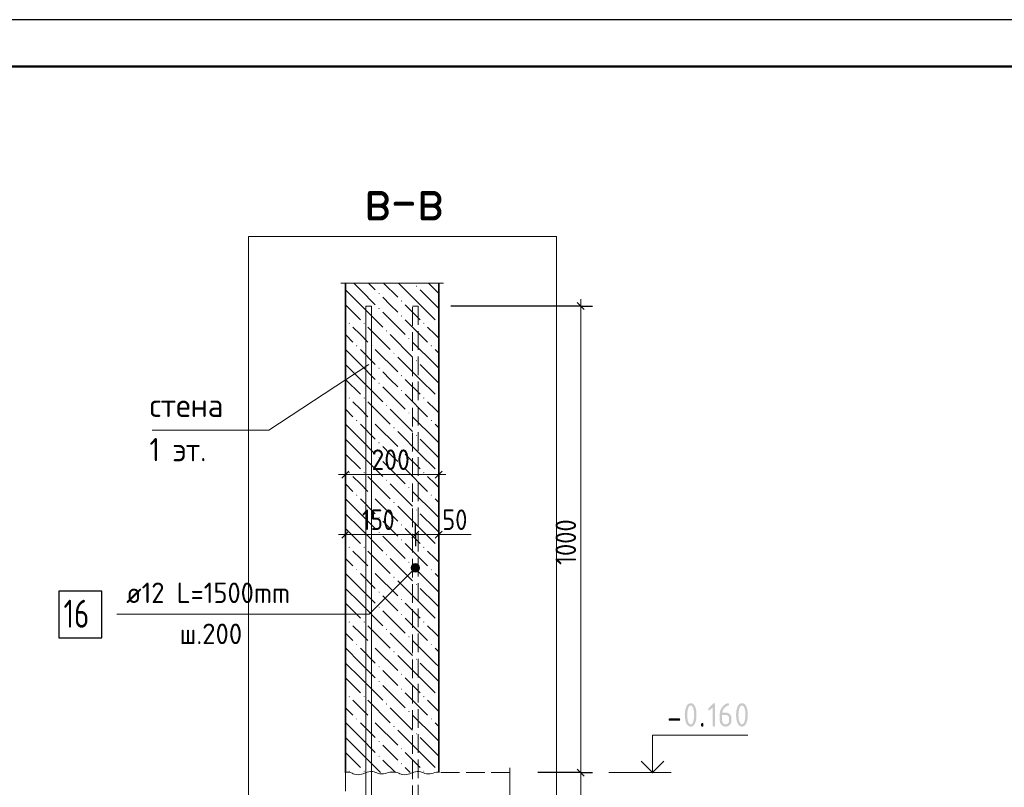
# Model space of a CAD drawing. Header units: millimetres. Extents: x 0 to 50400, y 0 to 35640.
# Tile 10 of 12: x 25072 to 37736, y 25766 to 35640. Entities that reach past the tile are written whole.
import ezdxf

# ---------------------------------------------------------------- set-up
doc = ezdxf.new("R2010")
doc.units = ezdxf.units.MM
doc.linetypes.add('______2', pattern=[324, 240, -84])
for name, color, linetype, lineweight in [('Standard', 7, 'Continuous', 25), ('Выпуски арматуры Г-обр.', 52, 'Continuous', 25), ('ЖБ Перекрытие верхний уровень', 7, 'Continuous', 35), ('ЖБ Пилон', 7, 'Continuous', 35), ('ЖБ Стена верхний уровень', 7, 'Continuous', 35), ('Размерная линия_ общее', 7, 'Continuous', 13)]:
    doc.layers.add(name, color=color, linetype=linetype, lineweight=lineweight)
doc.layers.add('Размерная выноска', color=7, linetype='Continuous')
doc.layers.add('Стена фоновая арматура Х1', color=7, linetype='______2', true_color=0xa0a0a0)
doc.styles.add('ISOCPEUR', font='txt')

msp = doc.modelspace()

# ---------------------------------------------------------------- hatches: boundary and pattern name
at = {"layer": 'Standard', "linetype": 'Continuous', "lineweight": 13, "transparency": 33554687}
for points in [[(30200, 28551), (30123, 28627), (30110, 28603)], [(30213, 28576), (30148, 28641), (30123, 28627)], [(30213, 28576), (30123, 28627), (30200, 28551)], [(30213, 28603), (30175, 28641), (30148, 28641)], [(30213, 28603), (30148, 28641), (30213, 28576)], [(30175, 28641), (30213, 28603), (30200, 28627)], [(30200, 28551), (30110, 28603), (30175, 28537)], [(30175, 28537), (30110, 28603), (30110, 28576)], [(30175, 28537), (30110, 28576), (30148, 28537)], [(30148, 28537), (30110, 28576), (30123, 28551)]]:
    msp.add_hatch(color=7, dxfattribs=at).paths.add_polyline_path(points)
at = {"layer": 'ЖБ Пилон', "linetype": 'Continuous', "lineweight": 25, "transparency": 33554687}
h = msp.add_hatch(color=7, dxfattribs=at)
h.paths.add_polyline_path([(33747, 26697), (33747, 26707), (33747, 26716), (33746, 26725), (33745, 26734), (33744, 26742), (33743, 26751), (33741, 26759), (33739, 26768), (33738, 26774), (33736, 26779), (33734, 26785), (33732, 26789), (33731, 26794), (33728, 26798), (33726, 26802), (33724, 26805), (33722, 26808), (33719, 26810), (33717, 26813), (33714, 26814), (33711, 26816), (33708, 26817), (33705, 26817), (33702, 26817), (33699, 26817), (33696, 26817), (33693, 26816), (33691, 26814), (33688, 26813), (33686, 26810), (33683, 26808), (33681, 26805), (33679, 26802), (33676, 26798), (33674, 26794), (33672, 26789), (33671, 26785), (33669, 26779), (33667, 26774), (33666, 26767), (33664, 26759), (33662, 26750), (33661, 26742), (33660, 26733), (33659, 26724), (33658, 26715), (33658, 26706), (33658, 26697), (33658, 26688), (33658, 26679), (33659, 26670), (33659, 26661), (33660, 26653), (33662, 26644), (33663, 26635), (33665, 26627), (33667, 26621), (33669, 26616), (33670, 26610), (33672, 26605), (33674, 26601), (33676, 26597), (33678, 26593), (33681, 26590), (33683, 26587), (33685, 26584), (33688, 26582), (33691, 26581), (33693, 26579), (33696, 26578), (33699, 26577), (33702, 26577), (33705, 26577), (33708, 26578), (33711, 26579), (33714, 26581), (33717, 26582), (33719, 26584), (33722, 26587), (33724, 26590), (33726, 26593), (33728, 26597), (33731, 26601), (33732, 26605), (33734, 26610), (33736, 26616), (33738, 26621), (33739, 26627), (33741, 26635), (33743, 26644), (33744, 26653), (33745, 26661), (33746, 26670), (33747, 26679), (33747, 26688)])
h.paths.add_polyline_path([(33777, 26697), (33777, 26691), (33777, 26684), (33777, 26678), (33776, 26671), (33776, 26665), (33775, 26659), (33775, 26653), (33774, 26647), (33773, 26642), (33772, 26636), (33771, 26630), (33770, 26625), (33769, 26620), (33767, 26615), (33766, 26610), (33764, 26605), (33762, 26597), (33759, 26591), (33756, 26585), (33753, 26580), (33750, 26574), (33746, 26570), (33743, 26565), (33739, 26562), (33735, 26558), (33731, 26555), (33727, 26553), (33722, 26551), (33718, 26549), (33713, 26548), (33708, 26547), (33702, 26547), (33697, 26547), (33692, 26548), (33687, 26549), (33683, 26551), (33678, 26553), (33674, 26555), (33670, 26558), (33666, 26562), (33662, 26565), (33658, 26570), (33655, 26574), (33652, 26579), (33649, 26585), (33646, 26591), (33643, 26597), (33641, 26604), (33639, 26609), (33638, 26614), (33636, 26620), (33635, 26625), (33634, 26630), (33633, 26636), (33632, 26641), (33631, 26647), (33630, 26653), (33629, 26659), (33629, 26665), (33628, 26671), (33628, 26678), (33628, 26684), (33627, 26691), (33627, 26697), (33627, 26704), (33628, 26711), (33628, 26717), (33628, 26723), (33629, 26730), (33629, 26736), (33630, 26742), (33631, 26748), (33632, 26753), (33633, 26759), (33634, 26765), (33635, 26770), (33636, 26775), (33638, 26780), (33639, 26785), (33641, 26790), (33643, 26797), (33646, 26804), (33649, 26810), (33652, 26815), (33655, 26821), (33658, 26825), (33662, 26830), (33666, 26833), (33670, 26837), (33674, 26839), (33678, 26842), (33683, 26844), (33687, 26846), (33692, 26846), (33697, 26847), (33702, 26847), (33708, 26847), (33713, 26846), (33718, 26846), (33722, 26844), (33727, 26842), (33731, 26839), (33735, 26837), (33739, 26833), (33743, 26829), (33746, 26825), (33750, 26821), (33753, 26815), (33756, 26810), (33759, 26804), (33762, 26797), (33764, 26790), (33766, 26785), (33767, 26780), (33769, 26775), (33770, 26770), (33771, 26764), (33772, 26759), (33773, 26753), (33774, 26747), (33775, 26742), (33775, 26736), (33776, 26730), (33776, 26723), (33777, 26717), (33777, 26711), (33777, 26704)], flags=16)
for points in [[(33987, 26796), (33952, 26762), (33951, 26761), (33950, 26760), (33949, 26759), (33948, 26758), (33946, 26758), (33945, 26758), (33944, 26757), (33942, 26757), (33940, 26757), (33939, 26758), (33937, 26758), (33935, 26758), (33934, 26759), (33933, 26759), (33932, 26760), (33931, 26761), (33930, 26762), (33929, 26763), (33928, 26764), (33928, 26766), (33928, 26767), (33927, 26769), (33927, 26771), (33927, 26772), (33927, 26774), (33927, 26775), (33928, 26777), (33928, 26778), (33929, 26779), (33929, 26781), (33930, 26782), (33931, 26783), (33990, 26841), (33991, 26843), (33993, 26844), (33994, 26845), (33996, 26846), (33997, 26847), (33999, 26847), (34001, 26847), (34002, 26847), (34004, 26847), (34006, 26847), (34007, 26847), (34009, 26846), (34010, 26846), (34011, 26845), (34012, 26845), (34013, 26844), (34014, 26843), (34015, 26842), (34016, 26840), (34016, 26839), (34017, 26838), (34017, 26836), (34017, 26834), (34017, 26832), (34017, 26562), (34017, 26561), (34017, 26559), (34017, 26557), (34016, 26556), (34016, 26554), (34015, 26553), (34014, 26552), (34013, 26551), (34012, 26550), (34011, 26549), (34010, 26549), (34009, 26548), (34007, 26548), (34006, 26548), (34004, 26547), (34002, 26547), (34000, 26547), (33999, 26548), (33997, 26548), (33995, 26548), (33994, 26549), (33993, 26549), (33992, 26550), (33991, 26551), (33990, 26552), (33989, 26553), (33988, 26554), (33988, 26556), (33987, 26557), (33987, 26559), (33987, 26561), (33987, 26562)], [(33553, 26622), (33433, 26622), (33431, 26622), (33429, 26622), (33427, 26623), (33426, 26623), (33425, 26624), (33423, 26624), (33422, 26625), (33421, 26626), (33420, 26627), (33420, 26628), (33419, 26629), (33418, 26631), (33418, 26632), (33418, 26634), (33418, 26635), (33418, 26637), (33418, 26639), (33418, 26641), (33418, 26642), (33418, 26644), (33419, 26645), (33420, 26646), (33420, 26648), (33421, 26649), (33422, 26649), (33423, 26650), (33425, 26651), (33426, 26651), (33427, 26652), (33429, 26652), (33431, 26652), (33433, 26652), (33553, 26652), (33554, 26652), (33556, 26652), (33558, 26652), (33559, 26651), (33560, 26651), (33562, 26650), (33563, 26649), (33564, 26649), (33565, 26648), (33565, 26646), (33566, 26645), (33567, 26644), (33567, 26642), (33567, 26641), (33568, 26639), (33568, 26637), (33568, 26635), (33567, 26634), (33567, 26632), (33567, 26631), (33566, 26629), (33565, 26628), (33565, 26627), (33564, 26626), (33563, 26625), (33562, 26624), (33560, 26624), (33559, 26623), (33558, 26623), (33556, 26622), (33554, 26622)], [(33837, 26577), (33837, 26579), (33838, 26581), (33838, 26583), (33838, 26584), (33839, 26585), (33839, 26587), (33840, 26588), (33841, 26589), (33842, 26590), (33843, 26590), (33844, 26591), (33846, 26592), (33847, 26592), (33849, 26592), (33850, 26592), (33852, 26592), (33854, 26592), (33856, 26592), (33857, 26592), (33859, 26592), (33860, 26591), (33861, 26590), (33863, 26590), (33864, 26589), (33865, 26588), (33865, 26587), (33866, 26585), (33866, 26584), (33867, 26583), (33867, 26581), (33867, 26579), (33867, 26577), (33867, 26562), (33867, 26561), (33867, 26559), (33867, 26557), (33866, 26556), (33866, 26554), (33865, 26553), (33865, 26552), (33864, 26551), (33863, 26550), (33861, 26549), (33860, 26549), (33859, 26548), (33857, 26548), (33856, 26548), (33854, 26547), (33852, 26547), (33850, 26547), (33849, 26548), (33847, 26548), (33846, 26548), (33844, 26549), (33843, 26549), (33842, 26550), (33841, 26551), (33840, 26552), (33839, 26553), (33839, 26554), (33838, 26556), (33838, 26557), (33838, 26559), (33837, 26561), (33837, 26562)]]:
    msp.add_hatch(color=7, dxfattribs=at).paths.add_polyline_path(points, flags=16)
h = msp.add_hatch(color=7, dxfattribs=at)
h.paths.add_polyline_path([(34107, 26697), (34107, 26622), (34107, 26618), (34108, 26613), (34109, 26609), (34110, 26605), (34112, 26601), (34115, 26597), (34117, 26594), (34120, 26590), (34123, 26587), (34127, 26585), (34131, 26582), (34135, 26581), (34139, 26579), (34143, 26578), (34147, 26577), (34152, 26577), (34157, 26577), (34161, 26578), (34165, 26579), (34169, 26581), (34173, 26582), (34177, 26585), (34181, 26587), (34184, 26591), (34187, 26594), (34190, 26598), (34192, 26601), (34194, 26605), (34195, 26609), (34196, 26613), (34197, 26618), (34197, 26622), (34197, 26652), (34197, 26657), (34196, 26661), (34195, 26666), (34194, 26670), (34192, 26674), (34189, 26677), (34187, 26681), (34184, 26684), (34180, 26688), (34177, 26690), (34173, 26692), (34169, 26694), (34165, 26696), (34161, 26697), (34157, 26697), (34152, 26697)])
h.paths.add_polyline_path([(34182, 26847), (34184, 26847), (34185, 26847), (34187, 26847), (34188, 26846), (34190, 26846), (34191, 26845), (34192, 26845), (34193, 26844), (34194, 26843), (34195, 26842), (34195, 26840), (34196, 26839), (34196, 26838), (34197, 26836), (34197, 26834), (34197, 26832), (34197, 26830), (34196, 26827), (34196, 26825), (34195, 26824), (34194, 26822), (34193, 26821), (34191, 26820), (34189, 26819), (34185, 26818), (34181, 26817), (34177, 26816), (34173, 26814), (34169, 26812), (34166, 26810), (34162, 26808), (34158, 26805), (34155, 26803), (34151, 26800), (34148, 26797), (34144, 26794), (34141, 26791), (34138, 26787), (34134, 26783), (34131, 26779), (34126, 26773), (34122, 26767), (34119, 26760), (34116, 26754), (34113, 26747), (34111, 26741), (34109, 26734), (34108, 26727), (34152, 26727), (34156, 26727), (34160, 26727), (34164, 26727), (34167, 26726), (34171, 26725), (34174, 26724), (34178, 26723), (34181, 26722), (34185, 26721), (34188, 26719), (34191, 26717), (34194, 26715), (34197, 26713), (34200, 26711), (34203, 26708), (34205, 26706), (34208, 26703), (34210, 26700), (34213, 26697), (34215, 26694), (34217, 26691), (34218, 26688), (34220, 26685), (34222, 26681), (34223, 26678), (34224, 26675), (34225, 26671), (34226, 26668), (34226, 26664), (34227, 26660), (34227, 26656), (34227, 26652), (34227, 26622), (34227, 26618), (34227, 26615), (34226, 26611), (34226, 26607), (34225, 26604), (34224, 26600), (34223, 26597), (34221, 26593), (34220, 26590), (34218, 26587), (34217, 26584), (34215, 26581), (34213, 26578), (34210, 26575), (34208, 26572), (34205, 26569), (34202, 26566), (34199, 26564), (34197, 26562), (34193, 26560), (34190, 26558), (34187, 26556), (34184, 26554), (34181, 26553), (34178, 26551), (34174, 26550), (34171, 26549), (34167, 26549), (34163, 26548), (34160, 26548), (34156, 26547), (34152, 26547), (34148, 26547), (34144, 26548), (34141, 26548), (34137, 26549), (34133, 26549), (34130, 26550), (34126, 26551), (34123, 26553), (34120, 26554), (34117, 26556), (34113, 26558), (34110, 26560), (34107, 26562), (34105, 26564), (34102, 26566), (34099, 26569), (34096, 26572), (34094, 26575), (34091, 26578), (34089, 26581), (34087, 26584), (34086, 26587), (34084, 26590), (34083, 26593), (34081, 26596), (34080, 26600), (34079, 26603), (34079, 26607), (34078, 26611), (34078, 26614), (34077, 26618), (34077, 26622), (34077, 26712), (34077, 26719), (34078, 26725), (34078, 26731), (34079, 26737), (34080, 26743), (34082, 26749), (34084, 26755), (34086, 26760), (34088, 26766), (34090, 26771), (34093, 26777), (34096, 26782), (34099, 26787), (34103, 26792), (34107, 26797), (34111, 26802), (34114, 26805), (34118, 26809), (34121, 26812), (34124, 26815), (34128, 26819), (34131, 26822), (34135, 26825), (34138, 26827), (34142, 26830), (34146, 26832), (34149, 26835), (34153, 26837), (34157, 26839), (34161, 26841), (34164, 26842), (34168, 26844), (34170, 26845), (34172, 26845), (34174, 26846), (34176, 26847), (34178, 26847), (34179, 26847), (34181, 26847)], flags=16)
h = msp.add_hatch(color=7, dxfattribs=at)
h.paths.add_polyline_path([(34407, 26697), (34407, 26707), (34406, 26716), (34406, 26725), (34405, 26734), (34404, 26742), (34402, 26751), (34401, 26759), (34399, 26768), (34397, 26774), (34396, 26779), (34394, 26785), (34392, 26789), (34390, 26794), (34388, 26798), (34386, 26802), (34384, 26805), (34381, 26808), (34379, 26810), (34376, 26813), (34374, 26814), (34371, 26816), (34368, 26817), (34365, 26817), (34362, 26817), (34359, 26817), (34356, 26817), (34353, 26816), (34350, 26814), (34348, 26813), (34345, 26810), (34343, 26808), (34340, 26805), (34338, 26802), (34336, 26798), (34334, 26794), (34332, 26789), (34330, 26785), (34328, 26779), (34327, 26774), (34325, 26767), (34323, 26759), (34322, 26750), (34320, 26742), (34319, 26733), (34318, 26724), (34318, 26715), (34317, 26706), (34317, 26697), (34317, 26688), (34318, 26679), (34318, 26670), (34319, 26661), (34320, 26653), (34322, 26644), (34323, 26635), (34325, 26627), (34326, 26621), (34328, 26616), (34330, 26610), (34332, 26605), (34334, 26601), (34336, 26597), (34338, 26593), (34340, 26590), (34343, 26587), (34345, 26584), (34348, 26582), (34350, 26581), (34353, 26579), (34356, 26578), (34359, 26577), (34362, 26577), (34365, 26577), (34368, 26578), (34371, 26579), (34374, 26581), (34376, 26582), (34379, 26584), (34381, 26587), (34384, 26590), (34386, 26593), (34388, 26597), (34390, 26601), (34392, 26605), (34394, 26610), (34396, 26616), (34397, 26621), (34399, 26627), (34401, 26635), (34402, 26644), (34404, 26653), (34405, 26661), (34406, 26670), (34406, 26679), (34407, 26688)])
h.paths.add_polyline_path([(34437, 26697), (34437, 26691), (34437, 26684), (34436, 26678), (34436, 26671), (34436, 26665), (34435, 26659), (34434, 26653), (34433, 26647), (34433, 26642), (34432, 26636), (34431, 26630), (34429, 26625), (34428, 26620), (34427, 26615), (34425, 26610), (34424, 26605), (34421, 26597), (34418, 26591), (34416, 26585), (34412, 26580), (34409, 26574), (34406, 26570), (34402, 26565), (34399, 26562), (34395, 26558), (34390, 26555), (34386, 26553), (34382, 26551), (34377, 26549), (34372, 26548), (34367, 26547), (34362, 26547), (34357, 26547), (34352, 26548), (34347, 26549), (34342, 26551), (34338, 26553), (34333, 26555), (34329, 26558), (34325, 26562), (34321, 26565), (34318, 26570), (34314, 26574), (34311, 26579), (34308, 26585), (34305, 26591), (34303, 26597), (34300, 26604), (34299, 26609), (34297, 26614), (34296, 26620), (34294, 26625), (34293, 26630), (34292, 26636), (34291, 26641), (34290, 26647), (34289, 26653), (34289, 26659), (34288, 26665), (34288, 26671), (34287, 26678), (34287, 26684), (34287, 26691), (34287, 26697), (34287, 26704), (34287, 26711), (34287, 26717), (34288, 26723), (34288, 26730), (34289, 26736), (34289, 26742), (34290, 26748), (34291, 26753), (34292, 26759), (34293, 26765), (34294, 26770), (34296, 26775), (34297, 26780), (34299, 26785), (34300, 26790), (34303, 26797), (34305, 26804), (34308, 26810), (34311, 26815), (34314, 26821), (34318, 26825), (34321, 26830), (34325, 26833), (34329, 26837), (34333, 26839), (34338, 26842), (34342, 26844), (34347, 26846), (34352, 26846), (34357, 26847), (34362, 26847), (34367, 26847), (34372, 26846), (34377, 26846), (34382, 26844), (34386, 26842), (34390, 26839), (34395, 26837), (34399, 26833), (34402, 26829), (34406, 26825), (34409, 26821), (34412, 26815), (34416, 26810), (34418, 26804), (34421, 26797), (34424, 26790), (34425, 26785), (34427, 26780), (34428, 26775), (34429, 26770), (34431, 26764), (34432, 26759), (34433, 26753), (34433, 26747), (34434, 26742), (34435, 26736), (34436, 26730), (34436, 26723), (34436, 26717), (34437, 26711), (34437, 26704)], flags=16)
at = {"layer": 'ЖБ Стена верхний уровень', "linetype": 'Continuous', "lineweight": 18, "transparency": 33554687}
for points in [[(30167, 32213), (30174, 32221), (30182, 32213), (30174, 32205)], [(29687, 32117), (29694, 32125), (29702, 32117), (29694, 32109)], [(29687, 31925), (29694, 31933), (29702, 31925), (29694, 31917)], [(29975, 32021), (29982, 32029), (29990, 32021), (29982, 32013)], [(29975, 31829), (29982, 31837), (29990, 31829), (29982, 31821)], [(29303, 31733), (29310, 31741), (29318, 31733), (29310, 31725)], [(29495, 31733), (29502, 31741), (29510, 31733), (29502, 31725)], [(30263, 31733), (30270, 31741), (30278, 31733), (30270, 31725)], [(30455, 31733), (30461, 31740), (30461, 31726)], [(29783, 31637), (29790, 31645), (29798, 31637), (29790, 31629)], [(30071, 31541), (30079, 31549), (30086, 31541), (30079, 31533)], [(29399, 31445), (29406, 31453), (29414, 31445), (29406, 31437)], [(29591, 31445), (29599, 31453), (29606, 31445), (29599, 31437)], [(30359, 31445), (30366, 31453), (30374, 31445), (30366, 31437)], [(29879, 31349), (29886, 31357), (29894, 31349), (29886, 31341)], [(29687, 31157), (29694, 31165), (29702, 31157), (29694, 31149)], [(30167, 31253), (30174, 31261), (30182, 31253), (30174, 31245)], [(29975, 31061), (29982, 31069), (29990, 31061), (29982, 31053)], [(29687, 30965), (29694, 30973), (29702, 30965), (29694, 30957)], [(29303, 30773), (29310, 30781), (29318, 30773), (29310, 30765)], [(29495, 30773), (29502, 30781), (29510, 30773), (29502, 30765)], [(29975, 30869), (29982, 30877), (29990, 30869), (29982, 30861)], [(30263, 30773), (30270, 30781), (30278, 30773), (30270, 30765)], [(30455, 30773), (30461, 30780), (30461, 30766)], [(29783, 30677), (29790, 30685), (29798, 30677), (29790, 30669)], [(30071, 30581), (30079, 30589), (30086, 30581), (30079, 30573)], [(29399, 30485), (29406, 30493), (29414, 30485), (29406, 30477)], [(29591, 30485), (29599, 30493), (29606, 30485), (29599, 30477)], [(29879, 30389), (29886, 30397), (29894, 30389), (29886, 30381)], [(30359, 30485), (30366, 30493), (30374, 30485), (30366, 30477)], [(30167, 30293), (30174, 30301), (30182, 30293), (30174, 30285)], [(29687, 30197), (29694, 30205), (29702, 30197), (29694, 30189)], [(29975, 30101), (29982, 30109), (29990, 30101), (29982, 30093)], [(29687, 30005), (29694, 30013), (29702, 30005), (29694, 29997)], [(29975, 29909), (29982, 29917), (29990, 29909), (29982, 29901)], [(29303, 29813), (29310, 29821), (29318, 29813), (29310, 29805)], [(29495, 29813), (29502, 29821), (29510, 29813), (29502, 29805)], [(30263, 29813), (30270, 29821), (30278, 29813), (30270, 29805)], [(30455, 29813), (30461, 29820), (30461, 29806)], [(29783, 29717), (29790, 29725), (29798, 29717), (29790, 29709)], [(29399, 29525), (29406, 29533), (29414, 29525), (29406, 29517)], [(29591, 29525), (29599, 29533), (29606, 29525), (29599, 29517)], [(30071, 29621), (30079, 29629), (30086, 29621), (30079, 29613)], [(30359, 29525), (30366, 29533), (30374, 29525), (30366, 29517)], [(29879, 29429), (29886, 29437), (29894, 29429), (29886, 29421)], [(30167, 29333), (30174, 29341), (30182, 29333), (30174, 29325)], [(29687, 29237), (29694, 29245), (29702, 29237), (29694, 29229)], [(29975, 29141), (29982, 29149), (29990, 29141), (29982, 29133)], [(29687, 29045), (29694, 29053), (29702, 29045), (29694, 29037)], [(29975, 28949), (29982, 28957), (29990, 28949), (29982, 28941)], [(29303, 28853), (29310, 28861), (29318, 28853), (29310, 28845)], [(29495, 28853), (29502, 28861), (29510, 28853), (29502, 28845)], [(29783, 28757), (29790, 28765), (29798, 28757), (29790, 28749)], [(30263, 28853), (30270, 28861), (30278, 28853), (30270, 28845)], [(30455, 28853), (30461, 28860), (30461, 28846)], [(30071, 28661), (30079, 28669), (30086, 28661), (30079, 28653)], [(29399, 28565), (29406, 28573), (29414, 28565), (29406, 28557)], [(29591, 28565), (29599, 28573), (29606, 28565), (29599, 28557)], [(30359, 28565), (30366, 28573), (30374, 28565), (30366, 28557)], [(29879, 28469), (29886, 28477), (29894, 28469), (29886, 28461)], [(30167, 28373), (30174, 28381), (30182, 28373), (30174, 28365)], [(29687, 28277), (29694, 28285), (29702, 28277), (29694, 28269)], [(29975, 28181), (29982, 28189), (29990, 28181), (29982, 28173)], [(29687, 28085), (29694, 28093), (29702, 28085), (29694, 28077)], [(29975, 27989), (29982, 27997), (29990, 27989), (29982, 27981)], [(29303, 27893), (29310, 27901), (29318, 27893), (29310, 27885)], [(29495, 27893), (29502, 27901), (29510, 27893), (29502, 27885)], [(30263, 27893), (30270, 27901), (30278, 27893), (30270, 27885)], [(30455, 27893), (30461, 27900), (30461, 27886)], [(29783, 27797), (29790, 27805), (29798, 27797), (29790, 27789)], [(29399, 27605), (29406, 27613), (29414, 27605), (29406, 27597)], [(29591, 27605), (29599, 27613), (29606, 27605), (29599, 27597)], [(30071, 27701), (30079, 27709), (30086, 27701), (30079, 27693)], [(30359, 27605), (30366, 27613), (30374, 27605), (30366, 27597)], [(29879, 27509), (29886, 27517), (29894, 27509), (29886, 27501)], [(30167, 27413), (30174, 27421), (30182, 27413), (30174, 27405)], [(29687, 27317), (29694, 27325), (29702, 27317), (29694, 27309)], [(29975, 27221), (29982, 27229), (29990, 27221), (29982, 27213)], [(29687, 27125), (29694, 27133), (29702, 27125), (29694, 27117)], [(29975, 27029), (29982, 27037), (29990, 27029), (29982, 27021)], [(29303, 26933), (29310, 26941), (29318, 26933), (29310, 26925)], [(29495, 26933), (29502, 26941), (29510, 26933), (29502, 26925)], [(30263, 26933), (30270, 26941), (30278, 26933), (30270, 26925)], [(30455, 26933), (30461, 26940), (30461, 26926)], [(29783, 26837), (29790, 26845), (29798, 26837), (29790, 26829)], [(30071, 26741), (30079, 26749), (30086, 26741), (30079, 26733)], [(29399, 26645), (29406, 26653), (29414, 26645), (29406, 26637)], [(29591, 26645), (29599, 26653), (29606, 26645), (29599, 26637)], [(30359, 26645), (30366, 26653), (30374, 26645), (30366, 26637)], [(29879, 26549), (29886, 26557), (29894, 26549), (29886, 26541)], [(29687, 26357), (29694, 26365), (29702, 26357), (29694, 26349)], [(30167, 26453), (30174, 26461), (30182, 26453), (30174, 26445)], [(29975, 26261), (29982, 26269), (29990, 26261), (29982, 26253)], [(29687, 26165), (29694, 26173), (29702, 26165), (29694, 26157)], [(29303, 25973), (29310, 25981), (29318, 25973), (29310, 25965)], [(29495, 25973), (29502, 25981), (29510, 25973), (29502, 25965)], [(29975, 26069), (29982, 26077), (29990, 26069), (29982, 26061)], [(30263, 25973), (30270, 25981), (30278, 25973), (30270, 25965)], [(30455, 25973), (30461, 25980), (30461, 25966)]]:
    msp.add_hatch(color=7, dxfattribs=at).paths.add_polyline_path(points, flags=16)

# ---------------------------------------------------------------- linework, layer by layer
at = {"layer": 'Standard', "color": 7, "linetype": 'Continuous', "lineweight": 13, "transparency": 33554687}
for p, q in [((30123, 28627), (30123, 28627)), ((30200, 28627), (30200, 28627)), ((30123, 28551), (30123, 28551)), ((30200, 28551), (30200, 28551)), ((33450, 25956), (32650, 25956))]:
    msp.add_line(p, q, dxfattribs=at)
at = {"layer": 'Standard', "color": 7, "linetype": 'Continuous', "lineweight": 25, "transparency": 33554687}
msp.add_lwpolyline([(0, 0), (50400, 0), (50400, 35640), (0, 35640), (0, 0)], close=True, dxfattribs=at)
at = {"layer": 'Standard', "color": 7, "linetype": 'Continuous', "lineweight": 50, "transparency": 33554687}
msp.add_lwpolyline([(2400, 35040), (49800, 35040), (49800, 600), (2400, 600), (2400, 35040)], close=True, dxfattribs=at)
at = {"layer": 'Standard', "color": 254, "linetype": 'Continuous', "lineweight": 13, "true_color": 0xc4c4ff, "transparency": 33554687}
msp.add_lwpolyline([(28017, 21739), (31977, 21739), (31977, 32851), (28017, 32851), (28017, 21739)], dxfattribs=at)
at = {"layer": 'Standard', "color": 7, "linetype": 'Continuous', "lineweight": 13, "transparency": 33554687}
for points in [[(26778, 30360), (28278, 30360), (29561, 31206)], [(30161, 28589), (29568, 27995), (26322, 27995)], [(33210, 25956), (33210, 26436), (34438, 26436)]]:
    msp.add_lwpolyline(points, dxfattribs=at)
at = {"layer": 'Standard', "color": 7, "linetype": 'Continuous', "lineweight": 35, "transparency": 33554687}
msp.add_lwpolyline([(33065, 26101), (33210, 25956), (33355, 26101)], dxfattribs=at)
at = {"layer": 'Standard', "color": 7, "linetype": 'Continuous', "lineweight": 18, "transparency": 33554687}
for points in [[(29261, 25961), (29284, 25961), (29308, 25959), (29329, 25955), (29347, 25949), (29362, 25941), (29379, 25935), (29401, 25931), (29425, 25928), (29448, 25931), (29470, 25935), (29491, 25940), (29509, 25946), (29525, 25953), (29542, 25960), (29563, 25965), (29585, 25968), (29609, 25968), (29633, 25965), (29650, 25958), (29666, 25951), (29683, 25944), (29703, 25939), (29727, 25938), (29750, 25941), (29771, 25945), (29792, 25950), (29813, 25955), (29833, 25960), (29857, 25962), (29861, 25963)], [(29861, 25961), (29884, 25961), (29908, 25959), (29929, 25955), (29947, 25949), (29962, 25941), (29979, 25935), (30001, 25931), (30025, 25928), (30048, 25931), (30070, 25935), (30091, 25940), (30109, 25946), (30125, 25953), (30142, 25960), (30163, 25965), (30185, 25968), (30209, 25968), (30233, 25965), (30250, 25958), (30266, 25951), (30283, 25944), (30303, 25939), (30327, 25938), (30350, 25941), (30371, 25945), (30392, 25950), (30413, 25955), (30433, 25960), (30457, 25962), (30461, 25963)]]:
    msp.add_lwpolyline(points, dxfattribs=at)
at = {"layer": 'Standard', "color": 7, "linetype": 'Continuous', "lineweight": 13, "transparency": 33554687}
msp.add_circle((30161, 28589), 54, dxfattribs=at)
at = {"layer": 'Выпуски арматуры Г-обр.', "color": 251, "linetype": '______2', "lineweight": 13, "true_color": 0x656565, "transparency": 33554687}
msp.add_lwpolyline([(30197, 31956), (30197, 22956), (30125, 22956), (30125, 31956), (30197, 31956)], dxfattribs=at)
at = {"layer": 'Выпуски арматуры Г-обр.', "color": 7, "linetype": 'Continuous', "lineweight": 25, "transparency": 33554687}
msp.add_lwpolyline([(25576, 27687), (26128, 27687), (26128, 28287), (25576, 28287), (25576, 27687)], dxfattribs=at)
at = {"layer": 'ЖБ Перекрытие верхний уровень', "color": 7, "linetype": '______2', "lineweight": 18, "transparency": 33554687}
for p, q in [((29261, 25956), (29261, 24756)), ((31377, 25956), (30461, 25956))]:
    msp.add_line(p, q, dxfattribs=at)
at = {"layer": 'ЖБ Стена верхний уровень', "color": 7, "linetype": 'Continuous', "lineweight": 35, "transparency": 33554687}
for p, q in [((29261, 32251), (29261, 25956)), ((30461, 25956), (30461, 32251))]:
    msp.add_line(p, q, dxfattribs=at)
at = {"layer": 'ЖБ Стена верхний уровень', "color": 9, "linetype": 'Continuous', "lineweight": 18, "true_color": 0xc7c7c7, "transparency": 33554687}
for p, q in [((29454, 32165), (29368, 32251)), ((29560, 32251), (29646, 32165)), ((29752, 32251), (29934, 32069)), ((30222, 31973), (29944, 32251)), ((30414, 32165), (30328, 32251)), ((29262, 32165), (29454, 31973)), ((29454, 32165), (29646, 31973)), ((29839, 31973), (29742, 32069)), ((30222, 32165), (30414, 31973)), ((30414, 32165), (30461, 32118)), ((29262, 31973), (29261, 31974)), ((29262, 31973), (29454, 31781)), ((29454, 31973), (29742, 31685)), ((29934, 31877), (29839, 31973)), ((30030, 31973), (30222, 31781)), ((30222, 31973), (30414, 31781)), ((30414, 31973), (30461, 31926)), ((29742, 31877), (30030, 31589)), ((29261, 31782), (29262, 31781)), ((29454, 31589), (29359, 31685)), ((29550, 31685), (29839, 31397)), ((30030, 31781), (30319, 31493)), ((30414, 31589), (30319, 31685)), ((29261, 31590), (29359, 31493)), ((29550, 31493), (29454, 31589)), ((29839, 31589), (30126, 31301)), ((30461, 31542), (30414, 31589)), ((30414, 31205), (30126, 31493)), ((29454, 31205), (29261, 31398)), ((29454, 31397), (29646, 31205)), ((29646, 31397), (29934, 31109)), ((30222, 31013), (29934, 31301)), ((30414, 31397), (30461, 31350)), ((29262, 31205), (29454, 31013)), ((29454, 31205), (29646, 31013)), ((30222, 31205), (30414, 31013)), ((30414, 31205), (30461, 31158)), ((29839, 31013), (29742, 31109)), ((29262, 31013), (29261, 31014)), ((29262, 31013), (29454, 30821)), ((29454, 31013), (29742, 30725)), ((29742, 30917), (30030, 30629)), ((29934, 30917), (29839, 31013)), ((30030, 31013), (30222, 30821)), ((30222, 31013), (30414, 30821)), ((30414, 31013), (30461, 30966)), ((29261, 30822), (29262, 30821)), ((30030, 30821), (30319, 30533)), ((29454, 30629), (29359, 30725)), ((29550, 30725), (29839, 30437)), ((30414, 30629), (30319, 30725)), ((29261, 30630), (29359, 30533)), ((29550, 30533), (29454, 30629)), ((29839, 30629), (30126, 30341)), ((30414, 30245), (30126, 30533)), ((30461, 30582), (30414, 30629)), ((29454, 30245), (29261, 30438)), ((29454, 30437), (29646, 30245)), ((29646, 30437), (29934, 30149)), ((30414, 30437), (30461, 30390)), ((30222, 30053), (29934, 30341)), ((29262, 30245), (29454, 30053)), ((29454, 30245), (29646, 30053)), ((29839, 30053), (29742, 30149)), ((30222, 30245), (30414, 30053)), ((30414, 30245), (30461, 30198)), ((29262, 30053), (29261, 30054)), ((29262, 30053), (29454, 29861)), ((29454, 30053), (29742, 29765)), ((29934, 29957), (29839, 30053)), ((30030, 30053), (30222, 29861)), ((30222, 30053), (30414, 29861)), ((30414, 30053), (30461, 30006)), ((29742, 29957), (30030, 29669)), ((29261, 29862), (29262, 29861)), ((29454, 29669), (29359, 29765)), ((29550, 29765), (29839, 29477)), ((30030, 29861), (30319, 29573)), ((30414, 29669), (30319, 29765)), ((29261, 29670), (29359, 29573)), ((29550, 29573), (29454, 29669)), ((29839, 29669), (30126, 29381)), ((30461, 29622), (30414, 29669)), ((30414, 29285), (30126, 29573)), ((29454, 29285), (29261, 29478)), ((29454, 29477), (29646, 29285)), ((29646, 29477), (29934, 29189)), ((30222, 29093), (29934, 29381)), ((30414, 29477), (30461, 29430)), ((29262, 29285), (29454, 29093)), ((29454, 29285), (29646, 29093)), ((30222, 29285), (30414, 29093)), ((30414, 29285), (30461, 29238)), ((29839, 29093), (29742, 29189)), ((29262, 29093), (29261, 29094)), ((29262, 29093), (29454, 28901)), ((29454, 29093), (29742, 28805)), ((29934, 28997), (29839, 29093)), ((30030, 29093), (30222, 28901)), ((30222, 29093), (30414, 28901)), ((30414, 29093), (30461, 29046)), ((29261, 28902), (29262, 28901)), ((29742, 28997), (30030, 28709)), ((30030, 28901), (30319, 28613)), ((29454, 28709), (29359, 28805)), ((29550, 28805), (29839, 28517)), ((30414, 28709), (30319, 28805)), ((29261, 28710), (29359, 28613)), ((29550, 28613), (29454, 28709)), ((29839, 28709), (30126, 28421)), ((30461, 28662), (30414, 28709)), ((29454, 28325), (29261, 28518)), ((29454, 28517), (29646, 28325)), ((29646, 28517), (29934, 28229)), ((30414, 28325), (30126, 28613)), ((30414, 28517), (30461, 28470)), ((30222, 28133), (29934, 28421)), ((29262, 28325), (29454, 28133)), ((29454, 28325), (29646, 28133)), ((30222, 28325), (30414, 28133)), ((30414, 28325), (30461, 28278)), ((29262, 28133), (29261, 28134)), ((29262, 28133), (29454, 27941)), ((29454, 28133), (29742, 27845)), ((29839, 28133), (29742, 28229)), ((29934, 28037), (29839, 28133)), ((30030, 28133), (30222, 27941)), ((30222, 28133), (30414, 27941)), ((30414, 28133), (30461, 28086)), ((29742, 28037), (30030, 27749)), ((29261, 27942), (29262, 27941)), ((30030, 27941), (30319, 27653)), ((29261, 27750), (29359, 27653)), ((29454, 27749), (29359, 27845)), ((29550, 27653), (29454, 27749)), ((29550, 27845), (29839, 27557)), ((29839, 27749), (30126, 27461)), ((30414, 27749), (30319, 27845)), ((30461, 27702), (30414, 27749)), ((30414, 27365), (30126, 27653)), ((29454, 27365), (29261, 27558)), ((29454, 27557), (29646, 27365)), ((29646, 27557), (29934, 27269)), ((30414, 27557), (30461, 27510)), ((29262, 27365), (29454, 27173)), ((29454, 27365), (29646, 27173)), ((30222, 27173), (29934, 27461)), ((30222, 27365), (30414, 27173)), ((30414, 27365), (30461, 27318)), ((29839, 27173), (29742, 27269)), ((29262, 27173), (29261, 27174)), ((29262, 27173), (29454, 26981)), ((29454, 27173), (29742, 26885)), ((29934, 27077), (29839, 27173)), ((30030, 27173), (30222, 26981)), ((30222, 27173), (30414, 26981)), ((30414, 27173), (30461, 27126)), ((29261, 26982), (29262, 26981)), ((29742, 27077), (30030, 26789)), ((30030, 26981), (30319, 26693)), ((29454, 26789), (29359, 26885)), ((29550, 26885), (29839, 26597)), ((30414, 26789), (30319, 26885)), ((29261, 26790), (29359, 26693)), ((29550, 26693), (29454, 26789)), ((29839, 26789), (30126, 26501)), ((30461, 26742), (30414, 26789)), ((29454, 26405), (29261, 26598)), ((29454, 26597), (29646, 26405)), ((29646, 26597), (29934, 26309)), ((30414, 26405), (30126, 26693)), ((30414, 26597), (30461, 26550)), ((30222, 26213), (29934, 26501)), ((29262, 26405), (29454, 26213)), ((29454, 26405), (29646, 26213)), ((30222, 26405), (30414, 26213)), ((30414, 26405), (30461, 26358)), ((29839, 26213), (29742, 26309)), ((29262, 26213), (29261, 26214)), ((29262, 26213), (29454, 26021)), ((29454, 26213), (29712, 25956)), ((29742, 26117), (29904, 25956)), ((29934, 26117), (29839, 26213)), ((30030, 26213), (30222, 26021)), ((30222, 26213), (30414, 26021)), ((30414, 26213), (30461, 26166)), ((29261, 26022), (29262, 26021)), ((30030, 26021), (30096, 25956))]:
    msp.add_line(p, q, dxfattribs=at)
at = {"layer": 'Размерная выноска', "color": 7, "linetype": 'Continuous', "lineweight": 13, "transparency": 33554687}
for p, q in [((30521, 32251), (29201, 32251)), ((31377, 26016), (31377, 24696))]:
    msp.add_line(p, q, dxfattribs=at)
at = {"layer": 'Размерная линия_ общее', "color": 7, "linetype": 'Continuous', "lineweight": 13, "transparency": 33554687}
for p, q in [((32288, 31956), (32288, 32046)), ((32288, 25956), (32288, 31956)), ((29261, 29788), (29171, 29788)), ((29261, 29788), (30461, 29788)), ((30461, 29788), (30551, 29788)), ((29261, 29016), (29171, 29016)), ((29261, 29016), (30161, 29016)), ((30161, 29016), (30461, 29016)), ((30461, 29016), (30881, 29016)), ((30461, 29016), (30551, 29016)), ((32288, 24756), (32288, 25956))]:
    msp.add_line(p, q, dxfattribs=at)
at = {"layer": 'Размерная линия_ общее', "color": 7, "linetype": 'Continuous', "lineweight": -3, "transparency": 33554687}
for p, q in [((32288, 31956), (30617, 31956)), ((32288, 31956), (32138, 31956)), ((32288, 31956), (32438, 31956)), ((29261, 29788), (29261, 29938)), ((30461, 29788), (30461, 29938)), ((29261, 29788), (29261, 29638)), ((30461, 29788), (30461, 29638)), ((29261, 29016), (29261, 29166)), ((30161, 29016), (30161, 29166)), ((30461, 29016), (30461, 29166)), ((29261, 29016), (29261, 28866)), ((30161, 29016), (30161, 28866)), ((30461, 29016), (30461, 28866)), ((32288, 25956), (32138, 25956)), ((32288, 25956), (32438, 25956))]:
    msp.add_line(p, q, dxfattribs=at)
at = {"layer": 'Размерная линия_ общее', "color": 7, "linetype": 'Continuous', "lineweight": 25, "transparency": 33554687}
for p, q in [((32333, 31911), (32243, 32001)), ((29216, 29743), (29306, 29833)), ((30416, 29743), (30506, 29833)), ((29216, 28971), (29306, 29061)), ((30116, 28971), (30206, 29061)), ((30416, 28971), (30506, 29061)), ((32333, 25911), (32243, 26001))]:
    msp.add_line(p, q, dxfattribs=at)
at = {"layer": 'Размерная линия_ общее', "color": 7, "linetype": 'Continuous', "lineweight": -3, "transparency": 33554687}
msp.add_lwpolyline([(32288, 25956), (32267, 25956), (32267, 25956), (31738, 25956)], dxfattribs=at)
at = {"layer": 'Стена фоновая арматура Х1', "color": 7, "linetype": 'Continuous', "lineweight": 18, "transparency": 33554687}
msp.add_lwpolyline([(29525, 22303), (29525, 31956), (29597, 31956), (29597, 22303), (29525, 22303)], dxfattribs=at)

# ---------------------------------------------------------------- texts
at = {"layer": 'Standard', "color": 7, "linetype": 'Continuous', "lineweight": 50, "transparency": 33554687, "insert": (29502, 33058), "char_height": 540, "width": 1379.42, "attachment_point": 7, "style": 'ISOCPEUR'}
msp.add_mtext('\\W0.91;в-в', dxfattribs=at)
at = {"layer": 'Standard', "color": 7, "linetype": 'Continuous', "lineweight": 25, "transparency": 33554687, "char_height": 300, "attachment_point": 7, "style": 'ISOCPEUR'}
for s, insert, width in [('\\W0.95;стена', (26743, 30530), 1251.8), ('\\W0.88;1 эт.', (26743, 29960), 1032.03)]:
    msp.add_mtext(s, dxfattribs=dict(at, insert=insert, width=width))
at = {"layer": 'Выпуски арматуры Г-обр.', "color": 7, "linetype": 'Continuous', "lineweight": 13, "transparency": 33554687, "attachment_point": 7, "style": 'ISOCPEUR'}
for s, insert, char_height, width in [('\\W0.94;ø12 L=1500mm ', (26442, 28136), 264, 2525.25), ('\\W0.75;16', (25636, 27819), 360, 566.75)]:
    msp.add_mtext(s, dxfattribs=dict(at, insert=insert, char_height=char_height, width=width))
at = {"layer": 'Выпуски арматуры Г-обр.', "color": 7, "linetype": '______2', "lineweight": 13, "transparency": 33554687, "insert": (27128, 27608), "char_height": 264, "width": 1154.56, "attachment_point": 7, "style": 'ISOCPEUR'}
msp.add_mtext('\\W0.95;ш.200 ', dxfattribs=at)
at = {"layer": 'Размерная линия_ общее', "color": 7, "linetype": 'Continuous', "lineweight": 25, "transparency": 33554687, "char_height": 264, "attachment_point": 7, "style": 'ISOCPEUR'}
for s, insert, width in [('\\W0.91;200', (29597, 29848), 674.38), ('\\W0.83;150', (29474, 29076), 610.29), ('\\W0.87;50', (30506, 29076), 484.71)]:
    msp.add_mtext(s, dxfattribs=dict(at, insert=insert, width=width))
at = {"layer": 'Размерная линия_ общее', "color": 7, "linetype": 'Continuous', "lineweight": 25, "transparency": 33554687, "insert": (32228, 28626), "char_height": 264, "width": 800.3, "attachment_point": 7, "rotation": 90, "style": 'ISOCPEUR'}
msp.add_mtext('\\W0.87;1000', dxfattribs=at)

doc.saveas('drawing.dxf')
